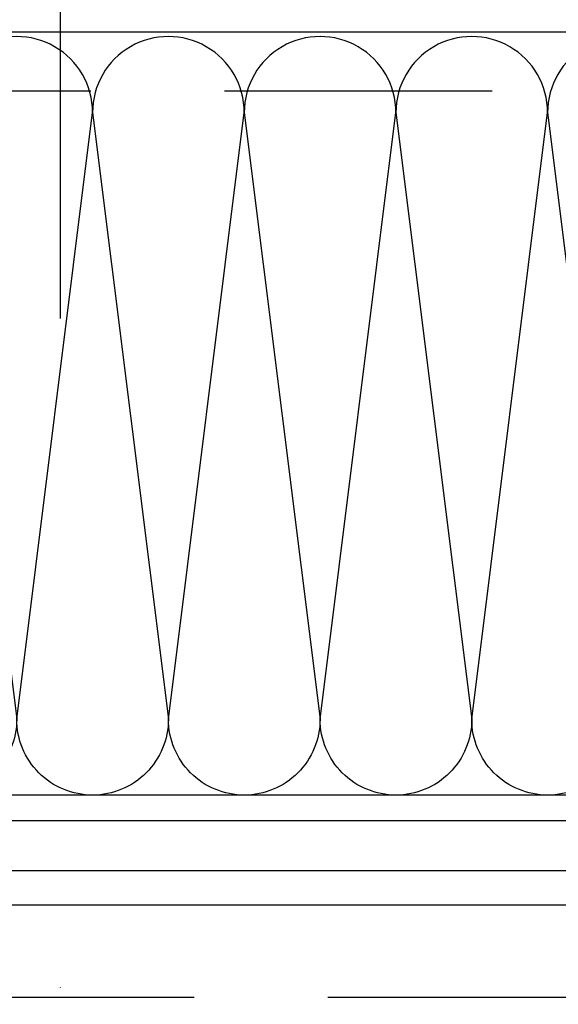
# Model space of a CAD drawing. Header units: millimetres. Extents: x 247761 to 294611, y 172579 to 236863.
# Tile 241 of 256: x 269301 to 269429, y 174619 to 174852. Entities that reach past the tile are written whole.
import ezdxf

# ---------------------------------------------------------------- set-up
doc = ezdxf.new("R2010")
doc.units = ezdxf.units.MM
doc.linetypes.add('ČERCHOVANÁ', pattern=[25.4, 12.7, -6.35, 0, -6.35])
doc.linetypes.add('ČÁRKOVANÁ', pattern=[19.05, 12.7, -6.35])
for name, color, linetype in [('FASÁDA DETAILNÍ', 4, 'Continuous'), ('NOVA', 240, 'Continuous'), ('OSY', 7, 'Continuous')]:
    doc.layers.add(name, color=color, linetype=linetype)

# ---------------------------------------------------------------- blocks, each defined once
blk = doc.blocks.new('*U500')
for points in [[(0.2, 0, 0.414243), (0.3, 0.1), (0.2, 0.9, -1.0001), (0.4, 0.9), (0.3, 0.1, 0.414228), (0.4, 0, 0.414228)], [(0.4, 0, 0.414243), (0.5, 0.1), (0.4, 0.9, -1.0001), (0.6, 0.9), (0.5, 0.1, 0.414228), (0.6, 0, 0.414228)], [(0.6, 0, 0.414243), (0.7, 0.1), (0.6, 0.9, -1.0001), (0.8, 0.9), (0.7, 0.1, 0.414228), (0.8, 0, 0.414228)], [(0.8, 0, 0.414243), (0.9, 0.1), (0.8, 0.9, -1.0001), (1, 0.9), (0.9, 0.1, 0.414228), (1, 0, 0.414228)], [(1, 0, 0.414243), (1.1, 0.1), (1, 0.9, -1.0001), (1.2, 0.9), (1.1, 0.1, 0.414228), (1.2, 0, 0.414228)]]:
    blk.add_lwpolyline(points, format="xyb")
blk = doc.blocks.new('A$C69D17D4D')
at = {"layer": 'FASÁDA DETAILNÍ'}
for p, q in [((-5129.5, 1297), (-5538.5, 1297)), ((-5129.5, 1297), (-5538.5, 1297)), ((-5538.5, 1291), (-5129.5, 1291)), ((-5538.5, 1291), (-5129.5, 1291)), ((-5129.5, 1279), (-5538.5, 1279)), ((-5129.5, 1279), (-5538.5, 1279)), ((-5538.5, 1271), (-5129.5, 1271)), ((-5538.5, 1271), (-5129.5, 1271))]:
    blk.add_line(p, q, dxfattribs=at)
at = {"layer": 'FASÁDA DETAILNÍ', "linetype": 'ČÁRKOVANÁ', "ltscale": 5}
blk.add_lwpolyline([(1651, 1249), (-24919, 1249), (-24919, 24919), (1651, 24919)], close=True, dxfattribs=at)
at = {"layer": 'FASÁDA DETAILNÍ', "color": 7, "linetype": 'ČÁRKOVANÁ', "ltscale": 5}
blk.add_lwpolyline([(1436, 1464), (-24704, 1464), (-24704, 24704), (1436, 24704)], close=True, dxfattribs=at)
at = {"layer": 'FASÁDA DETAILNÍ'}
blk.add_lwpolyline([(-5140.5, 1478), (-5527.5, 1478)], dxfattribs=at)
at = {"layer": 'FASÁDA DETAILNÍ', "xscale": -179.9999932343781, "yscale": 179.9999932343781, "zscale": 179.9999932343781}
blk.add_blockref('*U500', (-5146.33, 1297), dxfattribs=at)
blk.add_blockref('*U500', (-5146.33, 1297), dxfattribs=at)

msp = doc.modelspace()

# ---------------------------------------------------------------- linework, layer by layer
at = {"layer": 'OSY', "linetype": 'ČERCHOVANÁ', "ltscale": 25}
msp.add_line((269310.517, 199232.667), (269310.517, 174158.02), dxfattribs=at)

# ---------------------------------------------------------------- block references
at = {"layer": 'NOVA', "ltscale": 300}
msp.add_blockref('A$C69D17D4D', (274644.517, 173371.259), dxfattribs=at)

doc.saveas('drawing.dxf')
